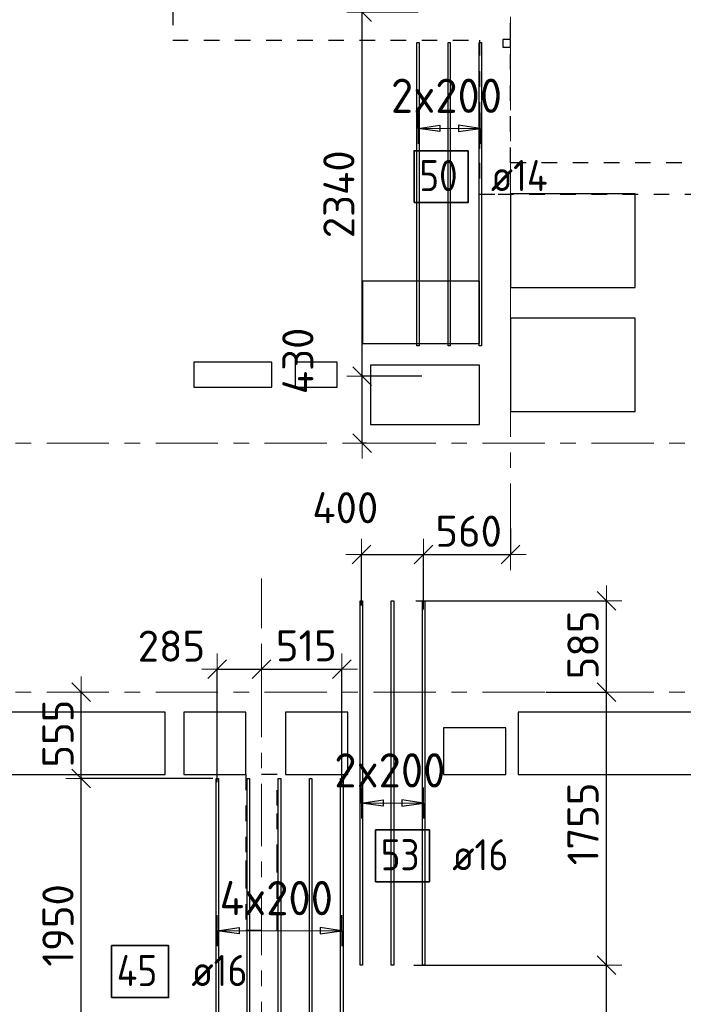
# Model space of a CAD drawing. Header units: metres. Extents: x -38 to 107, y -15 to 21.
# Tile 33 of 133: x 39.9 to 44.16, y 5.39 to 11.72. Entities that reach past the tile are written whole.
import ezdxf

# ---------------------------------------------------------------- set-up
doc = ezdxf.new("R2010")
doc.units = ezdxf.units.M
doc.header["$PDMODE"] = 65
for name, pattern in [('______11', [0.5, 0.4, -0.05, 0, -0.05]), ('______2', [0.0405, 0.03, -0.0105]), ('______5', [1.1, 0.8, -0.1, 0.1, -0.1])]:
    doc.linetypes.add(name, pattern=pattern)
for name, color, linetype, lineweight in [('XR$2$Осевая линия (1)', 7, '______5', 13), ('XR$4$Перекрытие (1)', 7, 'Continuous', 35), ('XR$4$Размерная линия (1)', 7, 'Continuous', 13)]:
    doc.layers.add(name, color=color, linetype=linetype, lineweight=lineweight)
for name, color, linetype, lineweight, true_color in [('XR$4$Арм.стержн.Доп. Арм верхн.зоны Х', 7, 'Continuous', 35, 0x8c8cff), ('XR$4$Арм.стержн.Доп. Арм. верхн.зоны У', 7, 'Continuous', 35, 0x739641), ('XR$6$Стена_ бетон несущ.', 7, 'Continuous', 70, 0xb4b496)]:
    doc.layers.add(name, color=color, linetype=linetype, lineweight=lineweight, true_color=true_color)
doc.styles.add('ISOCPEUR', font='txt')
doc.dimstyles.new('DIMSTYLE_3', dxfattribs={"dimtxt": 0.2, "dimasz": 0.2, "dimexe": 0, "dimexo": 0, "dimgap": 0.1, "dimtad": 2, "dimdec": 0, "dimlfac": 1000, "dimrnd": 5, "dimzin": 12, "dimdsep": 46, "dimtxsty": 'ISOCPEUR', "dimblk1": 'ALL_ML_STRICH', "dimblk2": 'ALL_ML_STRICH', "dimsah": 1, "dimcen": 0, "dimclrd": 7, "dimclre": 256, "dimclrt": 7, "dimadec": 0, "dimazin": 0, "dimtfac": 1, "dimtdec": 0, "dimtix": 1, "dimtmove": 2, "dimatfit": 3, "dimfxl": 0, "dimtzin": 0, "dimlwd": 0, "dimlwe": -3, "dimarcsym": 0})
doc.dimstyles.new('DIMSTYLE_33', dxfattribs={"dimtxt": 0.2, "dimasz": 0.2, "dimexe": 0, "dimexo": 0, "dimgap": 0.1, "dimtad": 2, "dimdec": 0, "dimlfac": 1000, "dimrnd": 5, "dimzin": 12, "dimdsep": 46, "dimtxsty": 'ISOCPEUR', "dimblk1": 'ALL_ML_STRICH', "dimblk2": 'ALL_ML_STRICH', "dimsah": 1, "dimcen": 0, "dimclrd": 7, "dimclre": 256, "dimclrt": 7, "dimadec": 0, "dimazin": 0, "dimtfac": 1, "dimtdec": 0, "dimtix": 1, "dimtmove": 2, "dimatfit": 3, "dimfxl": 0, "dimtvp": 1.2, "dimtzin": 0, "dimlwd": 0, "dimlwe": -3, "dimarcsym": 0})
doc.dimstyles.new('DIMSTYLE_34', dxfattribs={"dimtxt": 0.2, "dimasz": 0.2, "dimexe": 0, "dimexo": 0, "dimgap": 0.1, "dimtad": 0, "dimdec": 0, "dimlfac": 1000, "dimrnd": 5, "dimzin": 12, "dimdsep": 46, "dimtxsty": 'ISOCPEUR', "dimblk1": 'ALL_ML_STRICH', "dimblk2": 'ALL_ML_STRICH', "dimsah": 1, "dimcen": 0, "dimclrd": 7, "dimclre": 256, "dimclrt": 7, "dimadec": 0, "dimazin": 0, "dimtfac": 1, "dimtdec": 0, "dimtix": 1, "dimtmove": 2, "dimatfit": 3, "dimfxl": 0, "dimtvp": 1.2, "dimtzin": 0, "dimlwd": 0, "dimlwe": -3, "dimarcsym": 0})

# ---------------------------------------------------------------- blocks, each defined once
blk = doc.blocks.new('ALL_ML_STRICH')
at = {"color": 0, "linetype": 'ByBlock', "lineweight": -2}
for p, q in [((0, -0.5), (0, 0.5)), ((-1, 0), (0.5, 0)), ((-0.3, -0.3), (0.3, 0.3))]:
    blk.add_line(p, q, dxfattribs=at)
blk = doc.blocks.new('*D467')
at = {"layer": 'DEFPOINTS', "color": 7, "linetype": 'Continuous', "lineweight": 13, "transparency": 33554687}
for p in [(42.5008, 9.4288), (42.0973, 9), (42.144, 9)]:
    blk.add_point(p, dxfattribs=at)
at = {"layer": 'XR$4$Размерная линия (1)', "color": 9, "linetype": 'Continuous', "lineweight": -2, "true_color": 0xc7c7c7, "transparency": 33554687}
for p, q in [((42.4808, 9.4288), (42.0973, 9.4288)), ((42.124, 9), (42.0973, 9))]:
    blk.add_line(p, q, dxfattribs=at)
at = {"layer": 'XR$4$Размерная линия (1)', "color": 7, "linetype": 'Continuous', "lineweight": -2, "transparency": 33554687}
blk.add_line((42.0973, 9), (42.0973, 9.4288), dxfattribs=at)
at = {"layer": 'XR$4$Размерная линия (1)', "color": 7, "linetype": 'Continuous', "lineweight": 13, "transparency": 33554687, "xscale": 0.2, "yscale": 0.2, "zscale": 0.2}
for p, rotation in [((42.0973, 9.4288), 90), ((42.0973, 9), 270)]:
    blk.add_blockref('ALL_ML_STRICH', p, dxfattribs=dict(at, rotation=rotation))
at = {"layer": 'XR$4$Размерная линия (1)', "color": 7, "linetype": 'Continuous', "lineweight": 13, "transparency": 33554687, "insert": (41.6835, 9.5276), "char_height": 0.2, "width": 0.6, "attachment_point": 5, "rotation": 90, "style": 'ISOCPEUR'}
blk.add_mtext('\\A1;{430}', dxfattribs=at)
blk = doc.blocks.new('*D468')
at = {"layer": 'DEFPOINTS', "color": 7, "linetype": 'Continuous', "lineweight": 13, "transparency": 33554687}
for p in [(42.4765, 11.7688), (42.0973, 9.4288), (42.5008, 9.4288)]:
    blk.add_point(p, dxfattribs=at)
at = {"layer": 'XR$4$Размерная линия (1)', "color": 9, "linetype": 'Continuous', "lineweight": -2, "true_color": 0xc7c7c7, "transparency": 33554687}
for p, q in [((42.4565, 11.7688), (42.0973, 11.7688)), ((42.4808, 9.4288), (42.0973, 9.4288))]:
    blk.add_line(p, q, dxfattribs=at)
at = {"layer": 'XR$4$Размерная линия (1)', "color": 7, "linetype": 'Continuous', "lineweight": -2, "transparency": 33554687}
blk.add_line((42.0973, 9.4288), (42.0973, 11.7688), dxfattribs=at)
at = {"layer": 'XR$4$Размерная линия (1)', "color": 7, "linetype": 'Continuous', "lineweight": 13, "transparency": 33554687, "xscale": 0.2, "yscale": 0.2, "zscale": 0.2}
for p, rotation in [((42.0973, 11.7688), 90), ((42.0973, 9.4288), 270)]:
    blk.add_blockref('ALL_ML_STRICH', p, dxfattribs=dict(at, rotation=rotation))
at = {"layer": 'XR$4$Размерная линия (1)', "color": 7, "linetype": 'Continuous', "lineweight": 13, "transparency": 33554687, "insert": (41.9473, 10.5988), "char_height": 0.2, "width": 0.8, "attachment_point": 5, "rotation": 90, "style": 'ISOCPEUR'}
blk.add_mtext('\\A1;{2340}', dxfattribs=at)
blk = doc.blocks.new('*D472')
at = {"layer": 'DEFPOINTS', "color": 7, "linetype": 'Continuous', "lineweight": 13, "transparency": 33554687}
for p in [(41.1579, 6.8452), (40.2922, 4.8952), (41.1579, 4.8952)]:
    blk.add_point(p, dxfattribs=at)
at = {"layer": 'XR$4$Размерная линия (1)', "color": 9, "linetype": 'Continuous', "lineweight": -2, "true_color": 0xc7c7c7, "transparency": 33554687}
for p, q in [((41.1379, 6.8452), (40.2922, 6.8452)), ((41.1379, 4.8952), (40.2922, 4.8952))]:
    blk.add_line(p, q, dxfattribs=at)
at = {"layer": 'XR$4$Размерная линия (1)', "color": 7, "linetype": 'Continuous', "lineweight": -2, "transparency": 33554687}
blk.add_line((40.2922, 4.8952), (40.2922, 6.8452), dxfattribs=at)
at = {"layer": 'XR$4$Размерная линия (1)', "color": 7, "linetype": 'Continuous', "lineweight": 13, "transparency": 33554687, "xscale": 0.2, "yscale": 0.2, "zscale": 0.2}
for p, rotation in [((40.2922, 6.8452), 90), ((40.2922, 4.8952), 270)]:
    blk.add_blockref('ALL_ML_STRICH', p, dxfattribs=dict(at, rotation=rotation))
at = {"layer": 'XR$4$Размерная линия (1)', "color": 7, "linetype": 'Continuous', "lineweight": 13, "transparency": 33554687, "insert": (40.1422, 5.9002), "char_height": 0.2, "width": 0.8, "attachment_point": 5, "rotation": 90, "style": 'ISOCPEUR'}
blk.add_mtext('\\A1;{1950}', dxfattribs=at)
blk = doc.blocks.new('*D473')
at = {"layer": 'DEFPOINTS', "color": 7, "linetype": 'Continuous', "lineweight": 13, "transparency": 33554687}
for p in [(40.2922, 7.4), (40.2922, 6.8452), (41.1579, 6.8452)]:
    blk.add_point(p, dxfattribs=at)
at = {"layer": 'XR$4$Размерная линия (1)', "color": 9, "linetype": 'Continuous', "lineweight": -2, "true_color": 0xc7c7c7, "transparency": 33554687}
for p, q in [((40.2922, 7.4), (40.2922, 7.4)), ((41.1379, 6.8452), (40.2922, 6.8452))]:
    blk.add_line(p, q, dxfattribs=at)
at = {"layer": 'XR$4$Размерная линия (1)', "color": 7, "linetype": 'Continuous', "lineweight": -2, "transparency": 33554687}
blk.add_line((40.2922, 6.8452), (40.2922, 7.4), dxfattribs=at)
at = {"layer": 'XR$4$Размерная линия (1)', "color": 7, "linetype": 'Continuous', "lineweight": 13, "transparency": 33554687, "xscale": 0.2, "yscale": 0.2, "zscale": 0.2}
for p, rotation in [((40.2922, 7.4), 90), ((40.2922, 6.8452), 270)]:
    blk.add_blockref('ALL_ML_STRICH', p, dxfattribs=dict(at, rotation=rotation))
at = {"layer": 'XR$4$Размерная линия (1)', "color": 7, "linetype": 'Continuous', "lineweight": 13, "transparency": 33554687, "insert": (40.1422, 7.1326), "char_height": 0.2, "width": 0.6, "attachment_point": 5, "rotation": 90, "style": 'ISOCPEUR'}
blk.add_mtext('\\A1;{555}', dxfattribs=at)
blk = doc.blocks.new('*D475')
at = {"layer": 'DEFPOINTS', "color": 7, "linetype": 'Continuous', "lineweight": 13, "transparency": 33554687}
for p in [(42.4086, 5.6453), (41.866, 5.2497), (43.6659, 5.2497)]:
    blk.add_point(p, dxfattribs=at)
at = {"layer": 'XR$4$Размерная линия (1)', "color": 9, "linetype": 'Continuous', "lineweight": -2, "true_color": 0xc7c7c7, "transparency": 33554687}
for p, q in [((42.4286, 5.6453), (43.6659, 5.6453)), ((41.886, 5.2497), (43.6659, 5.2497))]:
    blk.add_line(p, q, dxfattribs=at)
at = {"layer": 'XR$4$Размерная линия (1)', "color": 7, "linetype": 'Continuous', "lineweight": -2, "transparency": 33554687}
blk.add_line((43.6659, 5.2497), (43.6659, 5.6453), dxfattribs=at)
at = {"layer": 'XR$4$Размерная линия (1)', "color": 7, "linetype": 'Continuous', "lineweight": 13, "transparency": 33554687, "xscale": 0.2, "yscale": 0.2, "zscale": 0.2}
for p, rotation in [((43.6659, 5.6453), 90), ((43.6659, 5.2497), 270)]:
    blk.add_blockref('ALL_ML_STRICH', p, dxfattribs=dict(at, rotation=rotation))
at = {"layer": 'XR$4$Размерная линия (1)', "color": 7, "linetype": 'Continuous', "lineweight": 13, "transparency": 33554687, "insert": (43.9605, 5.0951), "char_height": 0.2, "width": 0.6, "attachment_point": 5, "rotation": 90, "style": 'ISOCPEUR'}
blk.add_mtext('\\A1;{395}', dxfattribs=at)
blk = doc.blocks.new('*D476')
at = {"layer": 'DEFPOINTS', "color": 7, "linetype": 'Continuous', "lineweight": 13, "transparency": 33554687}
for p in [(43.2974, 7.4), (42.4086, 5.6453), (43.6659, 5.6453)]:
    blk.add_point(p, dxfattribs=at)
at = {"layer": 'XR$4$Размерная линия (1)', "color": 9, "linetype": 'Continuous', "lineweight": -2, "true_color": 0xc7c7c7, "transparency": 33554687}
for p, q in [((43.2774, 7.4), (43.6659, 7.4)), ((42.4286, 5.6453), (43.6659, 5.6453))]:
    blk.add_line(p, q, dxfattribs=at)
at = {"layer": 'XR$4$Размерная линия (1)', "color": 7, "linetype": 'Continuous', "lineweight": -2, "transparency": 33554687}
blk.add_line((43.6659, 5.6453), (43.6659, 7.4), dxfattribs=at)
at = {"layer": 'XR$4$Размерная линия (1)', "color": 7, "linetype": 'Continuous', "lineweight": 13, "transparency": 33554687, "xscale": 0.2, "yscale": 0.2, "zscale": 0.2}
for p, rotation in [((43.6659, 7.4), 90), ((43.6659, 5.6453), 270)]:
    blk.add_blockref('ALL_ML_STRICH', p, dxfattribs=dict(at, rotation=rotation))
at = {"layer": 'XR$4$Размерная линия (1)', "color": 7, "linetype": 'Continuous', "lineweight": 13, "transparency": 33554687, "insert": (43.5159, 6.5527), "char_height": 0.2, "width": 0.8, "attachment_point": 5, "rotation": 90, "style": 'ISOCPEUR'}
blk.add_mtext('\\A1;{1755}', dxfattribs=at)
blk = doc.blocks.new('*D477')
at = {"layer": 'DEFPOINTS', "color": 7, "linetype": 'Continuous', "lineweight": 13, "transparency": 33554687}
for p in [(42.4216, 7.9853), (43.2974, 7.4), (43.6659, 7.4)]:
    blk.add_point(p, dxfattribs=at)
at = {"layer": 'XR$4$Размерная линия (1)', "color": 9, "linetype": 'Continuous', "lineweight": -2, "true_color": 0xc7c7c7, "transparency": 33554687}
for p, q in [((42.4416, 7.9853), (43.6659, 7.9853)), ((43.2774, 7.4), (43.6659, 7.4))]:
    blk.add_line(p, q, dxfattribs=at)
at = {"layer": 'XR$4$Размерная линия (1)', "color": 7, "linetype": 'Continuous', "lineweight": -2, "transparency": 33554687}
blk.add_line((43.6659, 7.4), (43.6659, 7.9853), dxfattribs=at)
at = {"layer": 'XR$4$Размерная линия (1)', "color": 7, "linetype": 'Continuous', "lineweight": 13, "transparency": 33554687, "xscale": 0.2, "yscale": 0.2, "zscale": 0.2}
for p, rotation in [((43.6659, 7.9853), 90), ((43.6659, 7.4), 270)]:
    blk.add_blockref('ALL_ML_STRICH', p, dxfattribs=dict(at, rotation=rotation))
at = {"layer": 'XR$4$Размерная линия (1)', "color": 7, "linetype": 'Continuous', "lineweight": 13, "transparency": 33554687, "insert": (43.5159, 7.7027), "char_height": 0.2, "width": 0.6, "attachment_point": 5, "rotation": 90, "style": 'ISOCPEUR'}
blk.add_mtext('\\A1;{585}', dxfattribs=at)
blk = doc.blocks.new('*D478')
at = {"layer": 'DEFPOINTS', "color": 7, "linetype": 'Continuous', "lineweight": 13, "transparency": 33554687}
for p in [(42.0918, 8.2834), (42.0918, 7.9357), (42.4918, 7.9097)]:
    blk.add_point(p, dxfattribs=at)
at = {"layer": 'XR$4$Размерная линия (1)', "color": 9, "linetype": 'Continuous', "lineweight": -2, "true_color": 0xc7c7c7, "transparency": 33554687}
for p, q in [((42.0918, 7.9557), (42.0918, 8.2834)), ((42.4918, 7.9297), (42.4918, 8.2834))]:
    blk.add_line(p, q, dxfattribs=at)
at = {"layer": 'XR$4$Размерная линия (1)', "color": 7, "linetype": 'Continuous', "lineweight": -2, "transparency": 33554687}
blk.add_line((42.0918, 8.2834), (42.4918, 8.2834), dxfattribs=at)
at = {"layer": 'XR$4$Размерная линия (1)', "color": 7, "linetype": 'Continuous', "lineweight": 13, "transparency": 33554687, "xscale": 0.2, "yscale": 0.2, "zscale": 0.2, "rotation": 180}
blk.add_blockref('ALL_ML_STRICH', (42.0918, 8.2834), dxfattribs=at)
at = {"layer": 'XR$4$Размерная линия (1)', "color": 7, "linetype": 'Continuous', "lineweight": 13, "transparency": 33554687, "xscale": 0.2, "yscale": 0.2, "zscale": 0.2}
blk.add_blockref('ALL_ML_STRICH', (42.4918, 8.2834), dxfattribs=at)
at = {"layer": 'XR$4$Размерная линия (1)', "color": 7, "linetype": 'Continuous', "lineweight": 13, "transparency": 33554687, "insert": (41.9884, 8.5845), "char_height": 0.2, "width": 0.6, "attachment_point": 5, "style": 'ISOCPEUR'}
blk.add_mtext('\\A1;{400}', dxfattribs=at)
blk = doc.blocks.new('*D479')
at = {"layer": 'DEFPOINTS', "color": 7, "linetype": 'Continuous', "lineweight": 13, "transparency": 33554687}
for p in [(43.05, 8.4716), (42.4918, 8.2834), (42.4918, 7.9097)]:
    blk.add_point(p, dxfattribs=at)
at = {"layer": 'XR$4$Размерная линия (1)', "color": 9, "linetype": 'Continuous', "lineweight": -2, "true_color": 0xc7c7c7, "transparency": 33554687}
for p, q in [((43.05, 8.4516), (43.05, 8.2834)), ((42.4918, 7.9297), (42.4918, 8.2834))]:
    blk.add_line(p, q, dxfattribs=at)
at = {"layer": 'XR$4$Размерная линия (1)', "color": 7, "linetype": 'Continuous', "lineweight": -2, "transparency": 33554687}
blk.add_line((42.4918, 8.2834), (43.05, 8.2834), dxfattribs=at)
at = {"layer": 'XR$4$Размерная линия (1)', "color": 7, "linetype": 'Continuous', "lineweight": 13, "transparency": 33554687, "xscale": 0.2, "yscale": 0.2, "zscale": 0.2, "rotation": 180}
blk.add_blockref('ALL_ML_STRICH', (42.4918, 8.2834), dxfattribs=at)
at = {"layer": 'XR$4$Размерная линия (1)', "color": 7, "linetype": 'Continuous', "lineweight": 13, "transparency": 33554687, "xscale": 0.2, "yscale": 0.2, "zscale": 0.2}
blk.add_blockref('ALL_ML_STRICH', (43.05, 8.2834), dxfattribs=at)
at = {"layer": 'XR$4$Размерная линия (1)', "color": 7, "linetype": 'Continuous', "lineweight": 13, "transparency": 33554687, "insert": (42.7809, 8.4334), "char_height": 0.2, "width": 0.6, "attachment_point": 5, "style": 'ISOCPEUR'}
blk.add_mtext('\\A1;{560}', dxfattribs=at)
blk = doc.blocks.new('*D480')
at = {"layer": 'DEFPOINTS', "color": 7, "linetype": 'Continuous', "lineweight": 13, "transparency": 33554687}
for p in [(41.1659, 7.5472), (41.45, 7.5438), (41.1659, 6.7999)]:
    blk.add_point(p, dxfattribs=at)
at = {"layer": 'XR$4$Размерная линия (1)', "color": 9, "linetype": 'Continuous', "lineweight": -2, "true_color": 0xc7c7c7, "transparency": 33554687}
for p, q in [((41.1659, 6.8199), (41.1659, 7.5472)), ((41.45, 7.5472), (41.45, 7.5472))]:
    blk.add_line(p, q, dxfattribs=at)
at = {"layer": 'XR$4$Размерная линия (1)', "color": 7, "linetype": 'Continuous', "lineweight": -2, "transparency": 33554687}
blk.add_line((41.1659, 7.5472), (41.45, 7.5472), dxfattribs=at)
at = {"layer": 'XR$4$Размерная линия (1)', "color": 7, "linetype": 'Continuous', "lineweight": 13, "transparency": 33554687, "xscale": 0.2, "yscale": 0.2, "zscale": 0.2, "rotation": 180}
blk.add_blockref('ALL_ML_STRICH', (41.1659, 7.5472), dxfattribs=at)
at = {"layer": 'XR$4$Размерная линия (1)', "color": 7, "linetype": 'Continuous', "lineweight": 13, "transparency": 33554687, "xscale": 0.2, "yscale": 0.2, "zscale": 0.2}
blk.add_blockref('ALL_ML_STRICH', (41.45, 7.5472), dxfattribs=at)
at = {"layer": 'XR$4$Размерная линия (1)', "color": 7, "linetype": 'Continuous', "lineweight": 13, "transparency": 33554687, "insert": (40.8713, 7.6951), "char_height": 0.2, "width": 0.6, "attachment_point": 5, "style": 'ISOCPEUR'}
blk.add_mtext('\\A1;{285}', dxfattribs=at)
blk = doc.blocks.new('*D481')
at = {"layer": 'DEFPOINTS', "color": 7, "linetype": 'Continuous', "lineweight": 13, "transparency": 33554687}
for p in [(41.45, 7.5472), (41.45, 7.5438), (41.9659, 6.7881)]:
    blk.add_point(p, dxfattribs=at)
at = {"layer": 'XR$4$Размерная линия (1)', "color": 9, "linetype": 'Continuous', "lineweight": -2, "true_color": 0xc7c7c7, "transparency": 33554687}
for p, q in [((41.45, 7.5472), (41.45, 7.5472)), ((41.9659, 6.8081), (41.9659, 7.5472))]:
    blk.add_line(p, q, dxfattribs=at)
at = {"layer": 'XR$4$Размерная линия (1)', "color": 7, "linetype": 'Continuous', "lineweight": -2, "transparency": 33554687}
blk.add_line((41.45, 7.5472), (41.9659, 7.5472), dxfattribs=at)
at = {"layer": 'XR$4$Размерная линия (1)', "color": 7, "linetype": 'Continuous', "lineweight": 13, "transparency": 33554687, "xscale": 0.2, "yscale": 0.2, "zscale": 0.2, "rotation": 180}
blk.add_blockref('ALL_ML_STRICH', (41.45, 7.5472), dxfattribs=at)
at = {"layer": 'XR$4$Размерная линия (1)', "color": 7, "linetype": 'Continuous', "lineweight": 13, "transparency": 33554687, "xscale": 0.2, "yscale": 0.2, "zscale": 0.2}
blk.add_blockref('ALL_ML_STRICH', (41.9659, 7.5472), dxfattribs=at)
at = {"layer": 'XR$4$Размерная линия (1)', "color": 7, "linetype": 'Continuous', "lineweight": 13, "transparency": 33554687, "insert": (41.7379, 7.6972), "char_height": 0.2, "width": 0.6, "attachment_point": 5, "style": 'ISOCPEUR'}
blk.add_mtext('\\A1;{515}', dxfattribs=at)

msp = doc.modelspace()

# ---------------------------------------------------------------- linework, layer by layer
at = {"layer": 'XR$2$Осевая линия (1)', "color": 253, "linetype": '______11', "lineweight": 13, "true_color": 0xa0a0a0, "transparency": 33554687}
for p, q in [((43.05, 8.34), (43.05, 19.78)), ((-2.63, 9), (62.6, 9)), ((41.45, -3.39), (41.45, 8.13)), ((-2.63, 7.4), (62.6, 7.4))]:
    msp.add_line(p, q, dxfattribs=at)
at = {"layer": 'XR$4$Арм.стержн.Доп. Арм верхн.зоны Х', "color": 253, "linetype": 'Continuous', "lineweight": -3, "true_color": 0xa0a0a0, "transparency": 33554687}
for p, q in [((42.4558, 11.0218), (42.4558, 11.1218)), ((42.8558, 11.0218), (42.8558, 11.1218)), ((42.4558, 11.0218), (42.4558, 10.9218)), ((42.8558, 11.0218), (42.8558, 10.9218)), ((42.0918, 6.6867), (42.0918, 6.7867)), ((42.4918, 6.6867), (42.4918, 6.7867)), ((42.0918, 6.6867), (42.0918, 6.5867)), ((42.4918, 6.6867), (42.4918, 6.5867))]:
    msp.add_line(p, q, dxfattribs=at)
at = {"layer": 'XR$4$Арм.стержн.Доп. Арм верхн.зоны Х', "color": 7, "linetype": 'Continuous', "lineweight": 25, "transparency": 33554687}
for p, q in [((42.4558, 11.0218), (42.5958, 11.0418)), ((42.5958, 11.0019), (42.4558, 11.0218)), ((42.5958, 11.0418), (42.5958, 11.0019)), ((42.8558, 11.0218), (42.7158, 11.0418)), ((42.7158, 11.0418), (42.7158, 11.0019)), ((42.7158, 11.0019), (42.8558, 11.0218)), ((42.0918, 6.6867), (42.2318, 6.7067)), ((42.2318, 6.6667), (42.0918, 6.6867)), ((42.2318, 6.7067), (42.2318, 6.6667)), ((42.4918, 6.6867), (42.3518, 6.7067)), ((42.3518, 6.7067), (42.3518, 6.6667)), ((42.3518, 6.6667), (42.4918, 6.6867))]:
    msp.add_line(p, q, dxfattribs=at)
at = {"layer": 'XR$4$Арм.стержн.Доп. Арм верхн.зоны Х', "color": 7, "linetype": 'Continuous', "lineweight": 13, "transparency": 33554687}
for p, q in [((42.4558, 11.0218), (42.4558, 11.0218)), ((42.4558, 11.0218), (42.8558, 11.0218)), ((42.8558, 11.0218), (42.8558, 11.0218)), ((42.0918, 6.6867), (42.0918, 6.6867)), ((42.0918, 6.6867), (42.4918, 6.6867)), ((42.4918, 6.6867), (42.4918, 6.6867))]:
    msp.add_line(p, q, dxfattribs=at)
at = {"layer": 'XR$4$Арм.стержн.Доп. Арм верхн.зоны Х', "color": 7, "linetype": 'Continuous', "lineweight": 25, "transparency": 33554687}
for points in [[(42.4488, 9.6237), (42.4488, 11.5737), (42.4628, 11.5737), (42.4628, 9.6237), (42.4488, 9.6237)], [(42.6488, 9.6237), (42.6488, 11.5737), (42.6628, 11.5737), (42.6628, 9.6237), (42.6488, 9.6237)], [(42.8488, 9.6237), (42.8488, 11.5737), (42.8628, 11.5737), (42.8628, 9.6237), (42.8488, 9.6237)], [(42.0838, 5.6453), (42.0838, 7.9853), (42.0998, 7.9853), (42.0998, 5.6453), (42.0838, 5.6453)], [(42.2838, 5.6453), (42.2838, 7.9853), (42.2998, 7.9853), (42.2998, 5.6453), (42.2838, 5.6453)], [(42.4838, 5.6453), (42.4838, 7.9853), (42.4998, 7.9853), (42.4998, 5.6453), (42.4838, 5.6453)]]:
    msp.add_lwpolyline(points, dxfattribs=at)
at = {"layer": 'XR$4$Арм.стержн.Доп. Арм верхн.зоны Х', "color": 7, "linetype": 'Continuous', "lineweight": 35, "transparency": 33554687}
for points in [[(42.4308, 10.5454), (42.7775, 10.5454), (42.7775, 10.8788), (42.4308, 10.8788), (42.4308, 10.5454)], [(42.1829, 6.1809), (42.5296, 6.1809), (42.5296, 6.5143), (42.1829, 6.5143), (42.1829, 6.1809)]]:
    msp.add_lwpolyline(points, dxfattribs=at)
at = {"layer": 'XR$4$Арм.стержн.Доп. Арм. верхн.зоны У', "color": 253, "linetype": 'Continuous', "lineweight": -3, "true_color": 0xa0a0a0, "transparency": 33554687}
for p, q in [((41.1659, 5.8658), (41.1659, 5.9658)), ((41.9659, 5.8658), (41.9659, 5.9658)), ((41.1659, 5.8658), (41.1659, 5.7658)), ((41.9659, 5.8658), (41.9659, 5.7658))]:
    msp.add_line(p, q, dxfattribs=at)
at = {"layer": 'XR$4$Арм.стержн.Доп. Арм. верхн.зоны У', "color": 7, "linetype": 'Continuous', "lineweight": 25, "transparency": 33554687}
for p, q in [((41.1659, 5.8658), (41.3059, 5.8858)), ((41.3059, 5.8858), (41.3059, 5.8458)), ((41.9659, 5.8658), (41.8259, 5.8858)), ((41.8259, 5.8858), (41.8259, 5.8458)), ((41.3059, 5.8458), (41.1659, 5.8658)), ((41.8259, 5.8458), (41.9659, 5.8658))]:
    msp.add_line(p, q, dxfattribs=at)
at = {"layer": 'XR$4$Арм.стержн.Доп. Арм. верхн.зоны У', "color": 7, "linetype": 'Continuous', "lineweight": 13, "transparency": 33554687}
for p, q in [((41.1659, 5.8658), (41.1659, 5.8658)), ((41.1659, 5.8658), (41.9659, 5.8658)), ((41.9659, 5.8658), (41.9659, 5.8658))]:
    msp.add_line(p, q, dxfattribs=at)
at = {"layer": 'XR$4$Арм.стержн.Доп. Арм. верхн.зоны У', "color": 7, "linetype": 'Continuous', "lineweight": 25, "transparency": 33554687}
for points in [[(41.1739, 6.8452), (41.1739, 4.8952), (41.1579, 4.8952), (41.1579, 6.8452), (41.1739, 6.8452)], [(41.3739, 6.8452), (41.3739, 4.8952), (41.3579, 4.8952), (41.3579, 6.8452), (41.3739, 6.8452)], [(41.5739, 6.8452), (41.5739, 4.8952), (41.5579, 4.8952), (41.5579, 6.8452), (41.5739, 6.8452)], [(41.7739, 6.8452), (41.7739, 4.8952), (41.7579, 4.8952), (41.7579, 6.8452), (41.7739, 6.8452)], [(41.9739, 6.8452), (41.9739, 4.8952), (41.9579, 4.8952), (41.9579, 6.8452), (41.9739, 6.8452)]]:
    msp.add_lwpolyline(points, dxfattribs=at)
at = {"layer": 'XR$4$Арм.стержн.Доп. Арм. верхн.зоны У', "color": 7, "linetype": 'Continuous', "lineweight": 35, "transparency": 33554687}
msp.add_lwpolyline([(40.4865, 5.4367), (40.8532, 5.4367), (40.8532, 5.7701), (40.4865, 5.7701), (40.4865, 5.4367)], dxfattribs=at)
at = {"layer": 'XR$4$Перекрытие (1)', "color": 7, "linetype": 'Continuous', "lineweight": 25, "transparency": 33554687}
for p, q in [((43, 11.5937), (43, 11.5437)), ((43.05, 11.5937), (43, 11.5937)), ((43.05, 11.5437), (43.05, 11.5937)), ((43, 11.5437), (43.05, 11.5437)), ((43.05, 10.6006), (43.05, 10.0006)), ((43.85, 10.6006), (43.05, 10.6006)), ((43.85, 10.0006), (43.85, 10.6006)), ((42.1, 10.0398), (42.1, 9.6398)), ((42.85, 10.0398), (42.1, 10.0398)), ((42.85, 9.6398), (42.85, 10.0398)), ((43.05, 10.0006), (43.85, 10.0006)), ((43.05, 9.8018), (43.05, 9.2018)), ((43.85, 9.8018), (43.05, 9.8018)), ((43.85, 9.2018), (43.85, 9.8018)), ((42.1, 9.6398), (42.85, 9.6398)), ((41.0154, 9.5195), (41.0154, 9.3595)), ((41.5154, 9.5195), (41.0154, 9.5195)), ((41.5154, 9.3595), (41.5154, 9.5195)), ((41.6656, 9.5195), (41.6656, 9.3595)), ((41.9356, 9.5195), (41.6656, 9.5195)), ((41.9356, 9.3595), (41.9356, 9.5195)), ((42.1506, 9.4995), (42.1506, 9.1195)), ((42.8506, 9.4995), (42.1506, 9.4995)), ((42.8506, 9.1195), (42.8506, 9.4995)), ((41.0154, 9.3595), (41.5154, 9.3595)), ((41.6656, 9.3595), (41.9356, 9.3595)), ((43.05, 9.2018), (43.85, 9.2018)), ((42.1506, 9.1195), (42.8506, 9.1195)), ((40.83, 7.2702), (39.26, 7.2702)), ((40.83, 6.8702), (40.83, 7.2702)), ((40.9501, 7.2702), (40.9501, 6.8702)), ((41.3501, 7.2702), (40.9501, 7.2702)), ((41.3501, 6.8702), (41.3501, 7.2702)), ((41.6039, 7.2702), (41.6039, 6.8702)), ((42.0039, 7.2702), (41.6039, 7.2702)), ((42.0039, 6.8702), (42.0039, 7.2702)), ((43.1, 7.2702), (43.1, 6.8702)), ((44.4, 7.2702), (43.1, 7.2702)), ((42.62, 7.1702), (42.62, 6.8702)), ((43.02, 7.1702), (42.62, 7.1702)), ((43.02, 6.8702), (43.02, 7.1702)), ((39.26, 6.8702), (40.83, 6.8702)), ((40.9501, 6.8702), (41.3501, 6.8702)), ((41.6039, 6.8702), (42.0039, 6.8702)), ((42.62, 6.8702), (43.02, 6.8702)), ((43.1, 6.8702), (44.4, 6.8702))]:
    msp.add_line(p, q, dxfattribs=at)
at = {"layer": 'XR$6$Стена_ бетон несущ.', "color": 253, "linetype": '______2', "lineweight": -3, "true_color": 0xa0a0a0, "transparency": 33554687}
for p, q in [((43.05, 10.8), (43.05, 16.119)), ((40.8797, 11.985), (40.8797, 11.59)), ((40.8797, 11.59), (42.85, 11.59)), ((42.85, 11.59), (42.85, 10.8)), ((42.85, 10.8), (42.85, 10.6)), ((45.55, 10.8), (43.05, 10.8)), ((42.85, 10.6), (42.97, 10.6)), ((42.97, 10.6), (45.65, 10.6)), ((41.55, 6.87), (41.35, 6.87)), ((41.35, 6.87), (41.35, 6.67)), ((41.55, 6.67), (41.55, 6.87)), ((41.35, 6.67), (41.35, 6.3176)), ((41.55, 6.3194), (41.55, 6.67)), ((41.35, 6.3176), (41.35, 6.2376)), ((41.55, 6.2394), (41.55, 6.3194)), ((41.35, 6.2376), (41.35, 5.87)), ((41.55, 5.87), (41.55, 6.2394)), ((41.35, 5.87), (41.55, 5.87))]:
    msp.add_line(p, q, dxfattribs=at)

# ---------------------------------------------------------------- texts
at = {"layer": 'XR$4$Арм.стержн.Доп. Арм верхн.зоны Х', "color": 7, "linetype": 'Continuous', "lineweight": 13, "transparency": 33554687, "char_height": 0.22, "width": 0.873359, "attachment_point": 7, "style": 'ISOCPEUR'}
for insert in [(42.2818, 11.1218), (41.9178, 6.7867)]:
    msp.add_mtext('\\W0.95;2x200', dxfattribs=dict(at, insert=insert))
at = {"layer": 'XR$4$Арм.стержн.Доп. Арм верхн.зоны Х', "color": 7, "linetype": 'Continuous', "lineweight": 25, "transparency": 33554687, "char_height": 0.2, "attachment_point": 7, "style": 'ISOCPEUR'}
for s, insert, width in [('\\W0.87;50', (42.4642, 10.6188), 0.367208), ('\\W0.89; ø14 ', (42.8108, 10.6188), 0.769432), ('\\W0.87;53', (42.2163, 6.2543), 0.367208), ('\\W0.89; ø16 ', (42.5629, 6.2543), 0.749105)]:
    msp.add_mtext(s, dxfattribs=dict(at, insert=insert, width=width))
at = {"layer": 'XR$4$Арм.стержн.Доп. Арм. верхн.зоны У', "color": 7, "linetype": 'Continuous', "lineweight": 13, "transparency": 33554687, "insert": (41.1809, 5.9658), "char_height": 0.22, "width": 0.895564, "attachment_point": 7, "style": 'ISOCPEUR'}
msp.add_mtext('\\W0.95;4x200', dxfattribs=at)
at = {"layer": 'XR$4$Арм.стержн.Доп. Арм. верхн.зоны У', "color": 7, "linetype": 'Continuous', "lineweight": 25, "transparency": 33554687, "char_height": 0.2, "attachment_point": 7, "style": 'ISOCPEUR'}
for s, insert, width in [('\\W0.88;45', (40.5199, 5.5101), 0.387995), ('\\W0.89; ø16 ', (40.8865, 5.5101), 0.749105)]:
    msp.add_mtext(s, dxfattribs=dict(at, insert=insert, width=width))

# ---------------------------------------------------------------- dimensions: what is measured, and where the dimension line sits
at = {"layer": 'XR$4$Размерная линия (1)', "color": 7, "linetype": 'Continuous', "lineweight": 13, "transparency": 33554687}
for base, p1, p2, dimstyle, picture, middle in [((42.0973, 11.7688), (42.4808, 9.4288), (42.4565, 11.7688), 'DIMSTYLE_3', '*D468', (41.9473, 10.5988)), ((42.0973, 9.4288), (42.124, 9), (42.4808, 9.4288), 'DIMSTYLE_33', '*D467', (41.6835, 9.5276)), ((43.6659, 7.9853), (43.2774, 7.4), (42.4416, 7.9853), 'DIMSTYLE_3', '*D477', (43.5159, 7.7027)), ((40.2922, 7.4), (41.1379, 6.8452), (40.2922, 7.4), 'DIMSTYLE_33', '*D473', (40.1422, 7.1326)), ((43.6659, 7.4), (42.4286, 5.6453), (43.2774, 7.4), 'DIMSTYLE_3', '*D476', (43.5159, 6.5527)), ((40.2922, 6.8452), (41.1379, 4.8952), (41.1379, 6.8452), 'DIMSTYLE_3', '*D472', (40.1422, 5.9002)), ((43.6659, 5.6453), (41.886, 5.2497), (42.4286, 5.6453), 'DIMSTYLE_34', '*D475', (43.9605, 5.0951))]:
    dim = msp.add_linear_dim(base=base, p1=p1, p2=p2, angle=90, dimstyle=dimstyle, override={"dimpost": '<>', "dimclrd": 7, "dimclre": 9, "dimclrt": 7, "dimlwd": 0, "dimlwe": 65533}, dxfattribs=at)
    dim.commit()
    dim.dimension.update_dxf_attribs({"geometry": picture, "text_midpoint": middle, "dimtype": 160})
for base, p1, p2, picture, middle in [((42.4918, 8.2834), (42.0918, 7.9557), (42.4918, 7.9297), '*D478', (41.9884, 8.5845)), ((43.05, 8.2834), (42.4918, 7.9297), (43.05, 8.4516), '*D479', (42.7809, 8.4334)), ((41.45, 7.5472), (41.1659, 6.8199), (41.45, 7.5472), '*D480', (40.8713, 7.6951)), ((41.9659, 7.5472), (41.45, 7.5472), (41.9659, 6.8081), '*D481', (41.7379, 7.6972))]:
    dim = msp.add_linear_dim(base=base, p1=p1, p2=p2, dimstyle='DIMSTYLE_33', override={"dimpost": '<>', "dimclrd": 7, "dimclre": 9, "dimclrt": 7, "dimlwd": 0, "dimlwe": 65533}, dxfattribs=at)
    dim.commit()
    dim.dimension.update_dxf_attribs({"geometry": picture, "text_midpoint": middle, "dimtype": 160})

doc.saveas('drawing.dxf')
